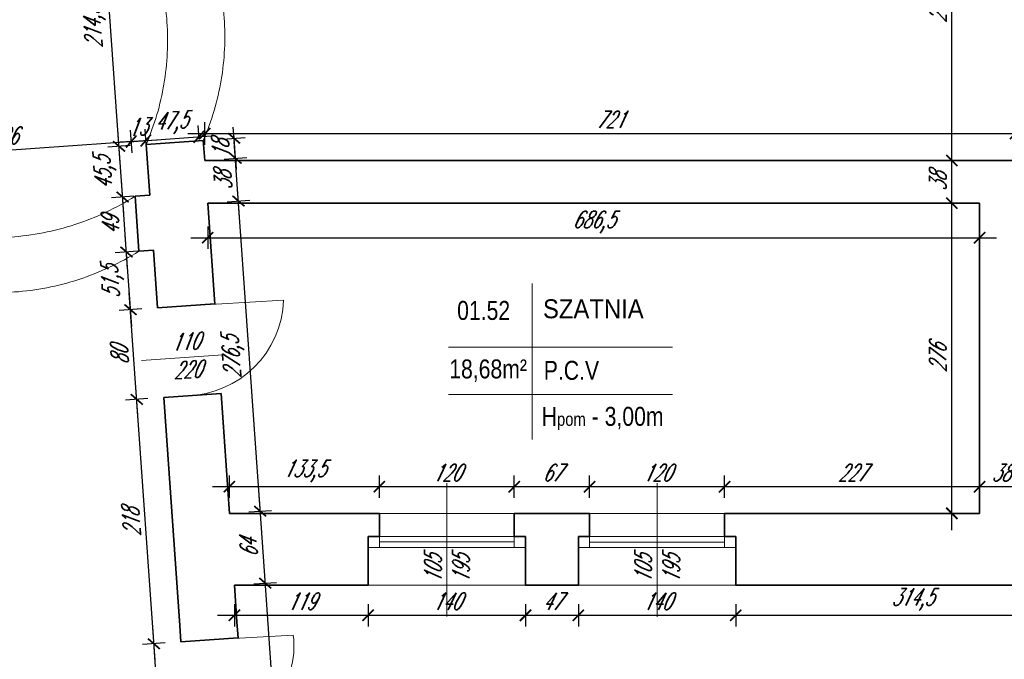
# Model space of a CAD drawing. Header units: millimetres. Extents: x 402 to 79005, y -7782 to 89952.
# Tile 220 of 256: x 22714 to 23590, y 39418 to 39987. Entities that reach past the tile are written whole.
import ezdxf

# ---------------------------------------------------------------- set-up
doc = ezdxf.new("R2010")
doc.units = ezdxf.units.MM
doc.header["$LTSCALE"] = 10
doc.linetypes.add('DASHED', pattern=[19.05, 12.7, -6.35])
doc.layers.get('0').update_dxf_attribs({"lineweight": 0})
doc.layers.get('Defpoints').update_dxf_attribs({"color": 253})
for name, color, linetype, lineweight in [('01 parter - ściany', 253, 'Continuous', 35), ('03-01_okna', 253, 'Continuous', 15), ('03_drzwi', 253, 'Continuous', 15), ('04-1_widok', 253, 'Continuous', 5), ('04-2_nad', 253, 'DASHED', 5), ('05-01_wymiary', 253, 'Continuous', 5), ('05-03_opis', 253, 'Continuous', 5)]:
    doc.layers.add(name, color=color, linetype=linetype, lineweight=lineweight)
doc.styles.add('ariel', font='ARIAL.TTF', dxfattribs={"width": 0.8})
doc.styles.add('ariel_wym', font='simplex.shx', dxfattribs={"width": 0.65, "oblique": 25})
doc.dimstyles.new('ariel 50 wnętrze', dxfattribs={"dimtxt": 15, "dimasz": 10, "dimexe": 10, "dimexo": 0, "dimgap": 5, "dimtad": 1, "dimdec": 1, "dimrnd": 0.5, "dimtxsty": 'ariel_wym', "dimblk": 'ARCHTICK', "dimcen": 2.5, "dimdle": 15, "dimazin": 0, "dimtfac": 1, "dimtdec": 1, "dimtix": 1, "dimtmove": 0, "dimatfit": 3, "dimldrblk": 'DOT', "dimfxl": 0, "dimarcsym": 0})

# ---------------------------------------------------------------- blocks, each defined once
blk = doc.blocks.new('_ArchTick')
at = {"color": 0, "linetype": 'ByBlock', "const_width": 0.15}
blk.add_lwpolyline([(-0.5, -0.5), (0.5, 0.5)], dxfattribs=at)
blk = doc.blocks.new('*D734')
at = {"layer": '05-01_wymiary', "color": 0, "lineweight": -2}
for p, q in [((23568.21, 39561.77), (23568.21, 39581.77)), ((23606.21, 39561.77), (23606.21, 39581.77)), ((23621.21, 39571.77), (23553.21, 39571.77))]:
    blk.add_line(p, q, dxfattribs=at)
at = {"layer": 'Defpoints', "color": 0}
for p in [(23568.21, 39571.77), (23568.21, 39548.05), (23606.21, 39548.05)]:
    blk.add_point(p, dxfattribs=at)
at = {"layer": '05-01_wymiary', "color": 0, "lineweight": -2, "xscale": 10, "yscale": 10, "zscale": 10, "rotation": 180}
blk.add_blockref('_ArchTick', (23568.21, 39571.77), dxfattribs=at)
at = {"layer": '05-01_wymiary', "color": 0, "lineweight": -2, "xscale": 10, "yscale": 10, "zscale": 10}
blk.add_blockref('_ArchTick', (23606.21, 39571.77), dxfattribs=at)
at = {"layer": '05-01_wymiary', "color": 0, "insert": (23587.21, 39584.27), "char_height": 15, "attachment_point": 5, "style": 'ariel_wym'}
blk.add_mtext('38', dxfattribs=at)
blk = doc.blocks.new('_Dot')
at = {"color": 0, "linetype": 'ByBlock', "lineweight": -2}
blk.add_line((-0.5, 0), (-1, 0), dxfattribs=at)
at = {"color": 0, "linetype": 'ByBlock', "const_width": 0.5}
blk.add_lwpolyline([(-0.25, 0, 1), (0.25, 0, 1)], format="xyb", close=True, dxfattribs=at)
blk = doc.blocks.new('*D735')
at = {"layer": '05-01_wymiary', "color": 0, "lineweight": -2}
for p, q in [((23341.33, 39561.77), (23341.33, 39581.77)), ((23568.21, 39561.77), (23568.21, 39581.77)), ((23583.21, 39571.77), (23326.33, 39571.77))]:
    blk.add_line(p, q, dxfattribs=at)
at = {"layer": 'Defpoints', "color": 0}
for p in [(23341.33, 39571.77), (23341.33, 39548.05), (23568.21, 39548.05)]:
    blk.add_point(p, dxfattribs=at)
at = {"layer": '05-01_wymiary', "color": 0, "lineweight": -2, "xscale": 10, "yscale": 10, "zscale": 10, "rotation": 180}
blk.add_blockref('_ArchTick', (23341.33, 39571.77), dxfattribs=at)
at = {"layer": '05-01_wymiary', "color": 0, "lineweight": -2, "xscale": 10, "yscale": 10, "zscale": 10}
blk.add_blockref('_ArchTick', (23568.21, 39571.77), dxfattribs=at)
at = {"layer": '05-01_wymiary', "color": 0, "insert": (23454.77, 39584.27), "char_height": 15, "attachment_point": 5, "style": 'ariel_wym'}
blk.add_mtext('227', dxfattribs=at)
blk = doc.blocks.new('*D736')
at = {"layer": '05-01_wymiary', "color": 0, "lineweight": -2}
for p, q in [((23221.33, 39561.77), (23221.33, 39581.77)), ((23341.33, 39561.77), (23341.33, 39581.77)), ((23356.33, 39571.77), (23206.33, 39571.77))]:
    blk.add_line(p, q, dxfattribs=at)
at = {"layer": 'Defpoints', "color": 0}
for p in [(23221.33, 39571.77), (23221.33, 39548.05), (23341.33, 39548.05)]:
    blk.add_point(p, dxfattribs=at)
at = {"layer": '05-01_wymiary', "color": 0, "lineweight": -2, "xscale": 10, "yscale": 10, "zscale": 10, "rotation": 180}
blk.add_blockref('_ArchTick', (23221.33, 39571.77), dxfattribs=at)
at = {"layer": '05-01_wymiary', "color": 0, "lineweight": -2, "xscale": 10, "yscale": 10, "zscale": 10}
blk.add_blockref('_ArchTick', (23341.33, 39571.77), dxfattribs=at)
at = {"layer": '05-01_wymiary', "color": 0, "insert": (23281.33, 39584.27), "char_height": 15, "attachment_point": 5, "style": 'ariel_wym'}
blk.add_mtext('120', dxfattribs=at)
blk = doc.blocks.new('*D737')
at = {"layer": '05-01_wymiary', "color": 0, "lineweight": -2}
for p, q in [((23154.33, 39561.77), (23154.33, 39581.77)), ((23221.33, 39561.77), (23221.33, 39581.77)), ((23236.33, 39571.77), (23139.33, 39571.77))]:
    blk.add_line(p, q, dxfattribs=at)
at = {"layer": 'Defpoints', "color": 0}
for p in [(23154.33, 39571.77), (23154.33, 39548.05), (23221.33, 39548.05)]:
    blk.add_point(p, dxfattribs=at)
at = {"layer": '05-01_wymiary', "color": 0, "lineweight": -2, "xscale": 10, "yscale": 10, "zscale": 10, "rotation": 180}
blk.add_blockref('_ArchTick', (23154.33, 39571.77), dxfattribs=at)
at = {"layer": '05-01_wymiary', "color": 0, "lineweight": -2, "xscale": 10, "yscale": 10, "zscale": 10}
blk.add_blockref('_ArchTick', (23221.33, 39571.77), dxfattribs=at)
at = {"layer": '05-01_wymiary', "color": 0, "insert": (23187.83, 39584.27), "char_height": 15, "attachment_point": 5, "style": 'ariel_wym'}
blk.add_mtext('67', dxfattribs=at)
blk = doc.blocks.new('*D738')
at = {"layer": '05-01_wymiary', "color": 0, "lineweight": -2}
for p, q in [((23034.33, 39561.77), (23034.33, 39581.77)), ((23154.33, 39561.77), (23154.33, 39581.77)), ((23169.33, 39571.77), (23019.33, 39571.77))]:
    blk.add_line(p, q, dxfattribs=at)
at = {"layer": 'Defpoints', "color": 0}
for p in [(23034.33, 39571.77), (23034.33, 39548.05), (23154.33, 39548.05)]:
    blk.add_point(p, dxfattribs=at)
at = {"layer": '05-01_wymiary', "color": 0, "lineweight": -2, "xscale": 10, "yscale": 10, "zscale": 10, "rotation": 180}
blk.add_blockref('_ArchTick', (23034.33, 39571.77), dxfattribs=at)
at = {"layer": '05-01_wymiary', "color": 0, "lineweight": -2, "xscale": 10, "yscale": 10, "zscale": 10}
blk.add_blockref('_ArchTick', (23154.33, 39571.77), dxfattribs=at)
at = {"layer": '05-01_wymiary', "color": 0, "insert": (23094.33, 39584.27), "char_height": 15, "attachment_point": 5, "style": 'ariel_wym'}
blk.add_mtext('120', dxfattribs=at)
blk = doc.blocks.new('*D739')
at = {"layer": '05-01_wymiary', "color": 0, "lineweight": -2}
for p, q in [((22900.96, 39561.77), (22900.96, 39581.77)), ((23034.33, 39561.77), (23034.33, 39581.77)), ((23049.33, 39571.77), (22885.96, 39571.77))]:
    blk.add_line(p, q, dxfattribs=at)
at = {"layer": 'Defpoints', "color": 0}
for p in [(22900.96, 39571.77), (22900.96, 39548.05), (23034.33, 39548.05)]:
    blk.add_point(p, dxfattribs=at)
at = {"layer": '05-01_wymiary', "color": 0, "lineweight": -2, "xscale": 10, "yscale": 10, "zscale": 10, "rotation": 180}
blk.add_blockref('_ArchTick', (22900.96, 39571.77), dxfattribs=at)
at = {"layer": '05-01_wymiary', "color": 0, "lineweight": -2, "xscale": 10, "yscale": 10, "zscale": 10}
blk.add_blockref('_ArchTick', (23034.33, 39571.77), dxfattribs=at)
at = {"layer": '05-01_wymiary', "color": 0, "insert": (22967.65, 39585.7), "char_height": 15, "attachment_point": 5, "style": 'ariel_wym'}
blk.add_mtext('133,5', dxfattribs=at)
blk = doc.blocks.new('*D743')
at = {"layer": '05-01_wymiary', "color": 0, "lineweight": -2}
for p, q in [((23543.55, 39533.05), (23543.55, 39839.05)), ((23553.55, 39824.05), (23533.55, 39824.05)), ((23553.55, 39548.05), (23533.55, 39548.05))]:
    blk.add_line(p, q, dxfattribs=at)
at = {"layer": 'Defpoints', "color": 0}
for p in [(23543.55, 39824.05), (23568.21, 39824.05), (23568.21, 39548.05)]:
    blk.add_point(p, dxfattribs=at)
at = {"layer": '05-01_wymiary', "color": 0, "lineweight": -2, "xscale": 10, "yscale": 10, "zscale": 10}
for p, rotation in [((23543.55, 39824.05), 90), ((23543.55, 39548.05), 270)]:
    blk.add_blockref('_ArchTick', p, dxfattribs=dict(at, rotation=rotation))
at = {"layer": '05-01_wymiary', "color": 0, "insert": (23531.05, 39686.05), "char_height": 15, "attachment_point": 5, "rotation": 90, "style": 'ariel_wym'}
blk.add_mtext('276', dxfattribs=at)
blk = doc.blocks.new('*D744')
at = {"layer": '05-01_wymiary', "color": 0, "lineweight": -2}
for p, q in [((23543.55, 39809.05), (23543.55, 39877.05)), ((23553.55, 39862.05), (23533.55, 39862.05)), ((23553.55, 39824.05), (23533.55, 39824.05))]:
    blk.add_line(p, q, dxfattribs=at)
at = {"layer": 'Defpoints', "color": 0}
for p in [(23543.55, 39862.05), (23600.21, 39862.05), (23568.21, 39824.05)]:
    blk.add_point(p, dxfattribs=at)
at = {"layer": '05-01_wymiary', "color": 0, "lineweight": -2, "xscale": 10, "yscale": 10, "zscale": 10}
for p, rotation in [((23543.55, 39862.05), 90), ((23543.55, 39824.05), 270)]:
    blk.add_blockref('_ArchTick', p, dxfattribs=dict(at, rotation=rotation))
at = {"layer": '05-01_wymiary', "color": 0, "insert": (23531.05, 39843.05), "char_height": 15, "attachment_point": 5, "rotation": 90, "style": 'ariel_wym'}
blk.add_mtext('38', dxfattribs=at)
blk = doc.blocks.new('*D745')
at = {"layer": '05-01_wymiary', "color": 0, "lineweight": -2}
for p, q in [((23543.55, 39847.05), (23543.55, 40147.06)), ((23553.55, 40132.06), (23533.55, 40132.06)), ((23553.55, 39862.05), (23533.55, 39862.05))]:
    blk.add_line(p, q, dxfattribs=at)
at = {"layer": 'Defpoints', "color": 0}
for p in [(23543.55, 40132.06), (23600.21, 40132.06), (23600.21, 39862.05)]:
    blk.add_point(p, dxfattribs=at)
at = {"layer": '05-01_wymiary', "color": 0, "lineweight": -2, "xscale": 10, "yscale": 10, "zscale": 10}
for p, rotation in [((23543.55, 40132.06), 90), ((23543.55, 39862.05), 270)]:
    blk.add_blockref('_ArchTick', p, dxfattribs=dict(at, rotation=rotation))
at = {"layer": '05-01_wymiary', "color": 0, "insert": (23531.05, 39997.05), "char_height": 15, "attachment_point": 5, "rotation": 90, "style": 'ariel_wym'}
blk.add_mtext('270', dxfattribs=at)
blk = doc.blocks.new('*D747')
at = {"layer": '05-01_wymiary', "color": 0, "lineweight": -2}
for p, q in [((22879, 39876.03), (22879, 39896.03)), ((23600.21, 39876.03), (23600.21, 39896.03)), ((22864, 39886.03), (23615.21, 39886.03))]:
    blk.add_line(p, q, dxfattribs=at)
at = {"layer": 'Defpoints', "color": 0}
for p in [(23600.21, 39886.03), (22879, 39862.05), (23600.21, 39860.74)]:
    blk.add_point(p, dxfattribs=at)
at = {"layer": '05-01_wymiary', "color": 0, "lineweight": -2, "xscale": 10, "yscale": 10, "zscale": 10, "rotation": 180}
blk.add_blockref('_ArchTick', (22879, 39886.03), dxfattribs=at)
at = {"layer": '05-01_wymiary', "color": 0, "lineweight": -2, "xscale": 10, "yscale": 10, "zscale": 10}
blk.add_blockref('_ArchTick', (23600.21, 39886.03), dxfattribs=at)
at = {"layer": '05-01_wymiary', "color": 0, "insert": (23239.61, 39898.53), "char_height": 15, "attachment_point": 5, "style": 'ariel_wym'}
blk.add_mtext('721', dxfattribs=at)
blk = doc.blocks.new('*D748')
at = {"layer": '05-01_wymiary', "color": 0, "lineweight": -2}
for p, q in [((22881.66, 39803.34), (22881.66, 39783.34)), ((23568.21, 39803.34), (23568.21, 39783.34)), ((22866.66, 39793.34), (23583.21, 39793.34))]:
    blk.add_line(p, q, dxfattribs=at)
at = {"layer": 'Defpoints', "color": 0}
for p in [(22881.66, 39824.05), (23568.21, 39824.05), (23568.21, 39793.34)]:
    blk.add_point(p, dxfattribs=at)
at = {"layer": '05-01_wymiary', "color": 0, "lineweight": -2, "xscale": 10, "yscale": 10, "zscale": 10, "rotation": 180}
blk.add_blockref('_ArchTick', (22881.66, 39793.34), dxfattribs=at)
at = {"layer": '05-01_wymiary', "color": 0, "lineweight": -2, "xscale": 10, "yscale": 10, "zscale": 10}
blk.add_blockref('_ArchTick', (23568.21, 39793.34), dxfattribs=at)
at = {"layer": '05-01_wymiary', "color": 0, "insert": (23224.94, 39807.27), "char_height": 15, "attachment_point": 5, "style": 'ariel_wym'}
blk.add_mtext('686,5', dxfattribs=at)
blk = doc.blocks.new('*D749')
at = {"layer": '05-01_wymiary', "color": 0, "lineweight": -2}
for p, q in [((22905.43, 39467.32), (22905.43, 39447.32)), ((23024.33, 39467.32), (23024.33, 39447.32)), ((22890.43, 39457.32), (23039.33, 39457.32))]:
    blk.add_line(p, q, dxfattribs=at)
at = {"layer": 'Defpoints', "color": 0}
for p in [(22905.43, 39484.05), (23024.33, 39484.05), (23024.33, 39457.32)]:
    blk.add_point(p, dxfattribs=at)
at = {"layer": '05-01_wymiary', "color": 0, "lineweight": -2, "xscale": 10, "yscale": 10, "zscale": 10, "rotation": 180}
blk.add_blockref('_ArchTick', (22905.43, 39457.32), dxfattribs=at)
at = {"layer": '05-01_wymiary', "color": 0, "lineweight": -2, "xscale": 10, "yscale": 10, "zscale": 10}
blk.add_blockref('_ArchTick', (23024.33, 39457.32), dxfattribs=at)
at = {"layer": '05-01_wymiary', "color": 0, "insert": (22964.88, 39469.82), "char_height": 15, "attachment_point": 5, "style": 'ariel_wym'}
blk.add_mtext('119', dxfattribs=at)
blk = doc.blocks.new('*D750')
at = {"layer": '05-01_wymiary', "color": 0, "lineweight": -2}
for p, q in [((23024.33, 39467.32), (23024.33, 39447.32)), ((23164.33, 39467.32), (23164.33, 39447.32)), ((23009.33, 39457.32), (23179.33, 39457.32))]:
    blk.add_line(p, q, dxfattribs=at)
at = {"layer": 'Defpoints', "color": 0}
for p in [(23024.33, 39484.05), (23164.33, 39484.05), (23164.33, 39457.32)]:
    blk.add_point(p, dxfattribs=at)
at = {"layer": '05-01_wymiary', "color": 0, "lineweight": -2, "xscale": 10, "yscale": 10, "zscale": 10, "rotation": 180}
blk.add_blockref('_ArchTick', (23024.33, 39457.32), dxfattribs=at)
at = {"layer": '05-01_wymiary', "color": 0, "lineweight": -2, "xscale": 10, "yscale": 10, "zscale": 10}
blk.add_blockref('_ArchTick', (23164.33, 39457.32), dxfattribs=at)
at = {"layer": '05-01_wymiary', "color": 0, "insert": (23094.33, 39469.82), "char_height": 15, "attachment_point": 5, "style": 'ariel_wym'}
blk.add_mtext('140', dxfattribs=at)
blk = doc.blocks.new('*D751')
at = {"layer": '05-01_wymiary', "color": 0, "lineweight": -2}
for p, q in [((23164.33, 39467.32), (23164.33, 39447.32)), ((23211.33, 39467.32), (23211.33, 39447.32)), ((23149.33, 39457.32), (23226.33, 39457.32))]:
    blk.add_line(p, q, dxfattribs=at)
at = {"layer": 'Defpoints', "color": 0}
for p in [(23164.33, 39484.05), (23211.33, 39484.05), (23211.33, 39457.32)]:
    blk.add_point(p, dxfattribs=at)
at = {"layer": '05-01_wymiary', "color": 0, "lineweight": -2, "xscale": 10, "yscale": 10, "zscale": 10, "rotation": 180}
blk.add_blockref('_ArchTick', (23164.33, 39457.32), dxfattribs=at)
at = {"layer": '05-01_wymiary', "color": 0, "lineweight": -2, "xscale": 10, "yscale": 10, "zscale": 10}
blk.add_blockref('_ArchTick', (23211.33, 39457.32), dxfattribs=at)
at = {"layer": '05-01_wymiary', "color": 0, "insert": (23187.83, 39469.82), "char_height": 15, "attachment_point": 5, "style": 'ariel_wym'}
blk.add_mtext('47', dxfattribs=at)
blk = doc.blocks.new('*D752')
at = {"layer": '05-01_wymiary', "color": 0, "lineweight": -2}
for p, q in [((23211.33, 39467.32), (23211.33, 39447.32)), ((23351.33, 39467.32), (23351.33, 39447.32)), ((23196.33, 39457.32), (23366.33, 39457.32))]:
    blk.add_line(p, q, dxfattribs=at)
at = {"layer": 'Defpoints', "color": 0}
for p in [(23211.33, 39484.05), (23351.33, 39484.05), (23351.33, 39457.32)]:
    blk.add_point(p, dxfattribs=at)
at = {"layer": '05-01_wymiary', "color": 0, "lineweight": -2, "xscale": 10, "yscale": 10, "zscale": 10, "rotation": 180}
blk.add_blockref('_ArchTick', (23211.33, 39457.32), dxfattribs=at)
at = {"layer": '05-01_wymiary', "color": 0, "lineweight": -2, "xscale": 10, "yscale": 10, "zscale": 10}
blk.add_blockref('_ArchTick', (23351.33, 39457.32), dxfattribs=at)
at = {"layer": '05-01_wymiary', "color": 0, "insert": (23281.33, 39469.82), "char_height": 15, "attachment_point": 5, "style": 'ariel_wym'}
blk.add_mtext('140', dxfattribs=at)
blk = doc.blocks.new('*D753')
at = {"layer": '05-01_wymiary', "color": 0, "lineweight": -2}
for p, q in [((23351.33, 39467.32), (23351.33, 39447.32)), ((23665.88, 39467.32), (23665.88, 39447.32)), ((23336.33, 39457.32), (23680.88, 39457.32))]:
    blk.add_line(p, q, dxfattribs=at)
at = {"layer": 'Defpoints', "color": 0}
for p in [(23351.33, 39484.05), (23665.88, 39484.05), (23665.88, 39457.32)]:
    blk.add_point(p, dxfattribs=at)
at = {"layer": '05-01_wymiary', "color": 0, "lineweight": -2, "xscale": 10, "yscale": 10, "zscale": 10, "rotation": 180}
blk.add_blockref('_ArchTick', (23351.33, 39457.32), dxfattribs=at)
at = {"layer": '05-01_wymiary', "color": 0, "lineweight": -2, "xscale": 10, "yscale": 10, "zscale": 10}
blk.add_blockref('_ArchTick', (23665.88, 39457.32), dxfattribs=at)
at = {"layer": '05-01_wymiary', "color": 0, "insert": (23508.61, 39471.25), "char_height": 15, "attachment_point": 5, "style": 'ariel_wym'}
blk.add_mtext('314,5', dxfattribs=at)
blk = doc.blocks.new('*D507')
at = {"layer": '05-01_wymiary', "color": 0, "lineweight": -2}
for p, q in [((22840.39, 39337.23), (22832.72, 39446.96)), ((22843.74, 39432.7), (22823.79, 39431.3)), ((22849.32, 39352.89), (22829.37, 39351.49))]:
    blk.add_line(p, q, dxfattribs=at)
at = {"layer": 'Defpoints', "color": 0}
for p in [(22833.76, 39432), (22857.83, 39433.68), (22863.41, 39353.88)]:
    blk.add_point(p, dxfattribs=at)
at = {"layer": '05-01_wymiary', "color": 0, "lineweight": -2, "xscale": 10, "yscale": 10, "zscale": 10}
for p, rotation in [((22833.76, 39432), 94.00000000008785), ((22839.34, 39352.19), 274.0000000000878)]:
    blk.add_blockref('_ArchTick', p, dxfattribs=dict(at, rotation=rotation))
at = {"layer": '05-01_wymiary', "color": 0, "insert": (22824.08, 39391.22), "char_height": 15, "attachment_point": 5, "rotation": 94, "style": 'ariel_wym'}
blk.add_mtext('80', dxfattribs=at)
blk = doc.blocks.new('*D508')
at = {"layer": '05-01_wymiary', "color": 0, "lineweight": -2}
for p, q in [((22834.81, 39417.03), (22817.51, 39664.43)), ((22828.53, 39650.16), (22808.58, 39648.77)), ((22843.74, 39432.7), (22823.79, 39431.3))]:
    blk.add_line(p, q, dxfattribs=at)
at = {"layer": 'Defpoints', "color": 0}
for p in [(22818.56, 39649.47), (22842.62, 39651.15), (22857.83, 39433.68)]:
    blk.add_point(p, dxfattribs=at)
at = {"layer": '05-01_wymiary', "color": 0, "lineweight": -2, "xscale": 10, "yscale": 10, "zscale": 10}
for p, rotation in [((22818.56, 39649.47), 94.0000000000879), ((22833.76, 39432), 274.0000000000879)]:
    blk.add_blockref('_ArchTick', p, dxfattribs=dict(at, rotation=rotation))
at = {"layer": '05-01_wymiary', "color": 0, "insert": (22813.69, 39539.86), "char_height": 15, "attachment_point": 5, "rotation": 94, "style": 'ariel_wym'}
blk.add_mtext('218', dxfattribs=at)
blk = doc.blocks.new('*D509')
at = {"layer": '05-01_wymiary', "color": 0, "lineweight": -2}
for p, q in [((22819.6, 39634.5), (22811.93, 39744.24)), ((22822.95, 39729.97), (22803, 39728.57)), ((22828.53, 39650.16), (22808.58, 39648.77))]:
    blk.add_line(p, q, dxfattribs=at)
at = {"layer": 'Defpoints', "color": 0}
for p in [(22812.98, 39729.27), (22837.04, 39730.95), (22842.62, 39651.15)]:
    blk.add_point(p, dxfattribs=at)
at = {"layer": '05-01_wymiary', "color": 0, "lineweight": -2, "xscale": 10, "yscale": 10, "zscale": 10}
for p, rotation in [((22812.98, 39729.27), 94.00000000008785), ((22818.56, 39649.47), 274.0000000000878)]:
    blk.add_blockref('_ArchTick', p, dxfattribs=dict(at, rotation=rotation))
at = {"layer": '05-01_wymiary', "color": 0, "insert": (22803.3, 39688.5), "char_height": 15, "attachment_point": 5, "rotation": 94, "style": 'ariel_wym'}
blk.add_mtext('80', dxfattribs=at)
blk = doc.blocks.new('*D510')
at = {"layer": '05-01_wymiary', "color": 0, "lineweight": -2}
for p, q in [((22814.02, 39714.31), (22808.34, 39795.58)), ((22819.36, 39781.31), (22799.41, 39779.92)), ((22822.95, 39729.97), (22803, 39728.57))]:
    blk.add_line(p, q, dxfattribs=at)
at = {"layer": 'Defpoints', "color": 0}
for p in [(22809.39, 39780.61), (22820.48, 39781.39), (22837.04, 39730.95)]:
    blk.add_point(p, dxfattribs=at)
at = {"layer": '05-01_wymiary', "color": 0, "lineweight": -2, "xscale": 10, "yscale": 10, "zscale": 10}
for p, rotation in [((22809.39, 39780.61), 94.00000000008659), ((22812.98, 39729.27), 274.0000000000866)]:
    blk.add_blockref('_ArchTick', p, dxfattribs=dict(at, rotation=rotation))
at = {"layer": '05-01_wymiary', "color": 0, "insert": (22797.29, 39753.97), "char_height": 15, "attachment_point": 5, "rotation": 94, "style": 'ariel_wym'}
blk.add_mtext('51,5', dxfattribs=at)
blk = doc.blocks.new('*D511')
at = {"layer": '05-01_wymiary', "color": 0, "lineweight": -2}
for p, q in [((22810.43, 39765.65), (22804.92, 39844.46)), ((22815.94, 39830.19), (22795.99, 39828.8)), ((22819.36, 39781.31), (22799.41, 39779.92))]:
    blk.add_line(p, q, dxfattribs=at)
at = {"layer": 'Defpoints', "color": 0}
for p in [(22805.97, 39829.5), (22817.07, 39830.27), (22820.48, 39781.39)]:
    blk.add_point(p, dxfattribs=at)
at = {"layer": '05-01_wymiary', "color": 0, "lineweight": -2, "xscale": 10, "yscale": 10, "zscale": 10}
for p, rotation in [((22805.97, 39829.5), 94.00000000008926), ((22809.39, 39780.61), 274.0000000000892)]:
    blk.add_blockref('_ArchTick', p, dxfattribs=dict(at, rotation=rotation))
at = {"layer": '05-01_wymiary', "color": 0, "insert": (22795.21, 39804.18), "char_height": 15, "attachment_point": 5, "rotation": 94, "style": 'ariel_wym'}
blk.add_mtext('49', dxfattribs=at)
blk = doc.blocks.new('*D512')
at = {"layer": '05-01_wymiary', "color": 0, "lineweight": -2}
for p, q in [((22807.01, 39814.53), (22801.76, 39889.61)), ((22812.79, 39875.34), (22792.83, 39873.95)), ((22815.94, 39830.19), (22795.99, 39828.8))]:
    blk.add_line(p, q, dxfattribs=at)
at = {"layer": 'Defpoints', "color": 0}
for p in [(22826.88, 39876.33), (22802.81, 39874.64), (22817.07, 39830.27)]:
    blk.add_point(p, dxfattribs=at)
at = {"layer": '05-01_wymiary', "color": 0, "lineweight": -2, "xscale": 10, "yscale": 10, "zscale": 10}
for p, rotation in [((22802.81, 39874.64), 94.00000000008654), ((22805.97, 39829.5), 274.0000000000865)]:
    blk.add_blockref('_ArchTick', p, dxfattribs=dict(at, rotation=rotation))
at = {"layer": '05-01_wymiary', "color": 0, "insert": (22790.49, 39851.1), "char_height": 15, "attachment_point": 5, "rotation": 94, "style": 'ariel_wym'}
blk.add_mtext('45,5', dxfattribs=at)
blk = doc.blocks.new('*D513')
at = {"layer": '05-01_wymiary', "color": 0, "lineweight": -2}
for p, q in [((22803.86, 39859.68), (22786.78, 40103.83)), ((22797.81, 40089.56), (22777.86, 40088.16)), ((22812.79, 39875.34), (22792.83, 39873.95))]:
    blk.add_line(p, q, dxfattribs=at)
at = {"layer": 'Defpoints', "color": 0}
for p in [(22787.83, 40088.86), (22811.9, 40090.55), (22826.88, 39876.33)]:
    blk.add_point(p, dxfattribs=at)
at = {"layer": '05-01_wymiary', "color": 0, "lineweight": -2, "xscale": 10, "yscale": 10, "zscale": 10}
for p, rotation in [((22787.83, 40088.86), 94.00000000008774), ((22802.81, 39874.64), 274.0000000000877)]:
    blk.add_blockref('_ArchTick', p, dxfattribs=dict(at, rotation=rotation))
at = {"layer": '05-01_wymiary', "color": 0, "insert": (22781.43, 39980.78), "char_height": 15, "attachment_point": 5, "rotation": 94, "style": 'ariel_wym'}
blk.add_mtext('214,5', dxfattribs=at)
blk = doc.blocks.new('*D557')
at = {"layer": '05-01_wymiary', "color": 0, "lineweight": -2}
for p, q in [((22957.41, 39134), (22931.75, 39500.92)), ((22922.82, 39485.26), (22942.78, 39486.66)), ((22946.39, 39148.26), (22966.34, 39149.66))]:
    blk.add_line(p, q, dxfattribs=at)
at = {"layer": 'Defpoints', "color": 0}
for p in [(22905.43, 39484.05), (22932.8, 39485.96), (22929, 39147.05)]:
    blk.add_point(p, dxfattribs=at)
at = {"layer": '05-01_wymiary', "color": 0, "lineweight": -2, "xscale": 10, "yscale": 10, "zscale": 10}
for p, rotation in [((22932.8, 39485.96), 94.00000000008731), ((22956.37, 39148.96), 274.0000000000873)]:
    blk.add_blockref('_ArchTick', p, dxfattribs=dict(at, rotation=rotation))
at = {"layer": '05-01_wymiary', "color": 0, "insert": (22932.11, 39316.59), "char_height": 15, "attachment_point": 5, "rotation": 94, "style": 'ariel_wym'}
blk.add_mtext('338', dxfattribs=at)
blk = doc.blocks.new('*D558')
at = {"layer": '05-01_wymiary', "color": 0, "lineweight": -2}
for p, q in [((22933.85, 39471), (22927.28, 39564.92)), ((22918.35, 39549.26), (22938.3, 39550.66)), ((22922.82, 39485.26), (22942.78, 39486.66))]:
    blk.add_line(p, q, dxfattribs=at)
at = {"layer": 'Defpoints', "color": 0}
for p in [(22900.96, 39548.05), (22928.33, 39549.96), (22905.43, 39484.05)]:
    blk.add_point(p, dxfattribs=at)
at = {"layer": '05-01_wymiary', "color": 0, "lineweight": -2, "xscale": 10, "yscale": 10, "zscale": 10}
for p, rotation in [((22928.33, 39549.96), 94.00000000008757), ((22932.8, 39485.96), 274.0000000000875)]:
    blk.add_blockref('_ArchTick', p, dxfattribs=dict(at, rotation=rotation))
at = {"layer": '05-01_wymiary', "color": 0, "insert": (22918.09, 39517.09), "char_height": 15, "attachment_point": 5, "rotation": 94, "style": 'ariel_wym'}
blk.add_mtext('64', dxfattribs=at)
blk = doc.blocks.new('*D559')
at = {"layer": '05-01_wymiary', "color": 0, "lineweight": -2}
for p, q in [((22929.37, 39535), (22907.98, 39840.92)), ((22899.05, 39825.26), (22919, 39826.66)), ((22918.35, 39549.26), (22938.3, 39550.66))]:
    blk.add_line(p, q, dxfattribs=at)
at = {"layer": 'Defpoints', "color": 0}
for p in [(22881.66, 39824.05), (22909.03, 39825.96), (22900.96, 39548.05)]:
    blk.add_point(p, dxfattribs=at)
at = {"layer": '05-01_wymiary', "color": 0, "lineweight": -2, "xscale": 10, "yscale": 10, "zscale": 10}
for p, rotation in [((22909.03, 39825.96), 94.00000000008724), ((22928.33, 39549.96), 274.0000000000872)]:
    blk.add_blockref('_ArchTick', p, dxfattribs=dict(at, rotation=rotation))
at = {"layer": '05-01_wymiary', "color": 0, "insert": (22904.78, 39686.99), "char_height": 15, "attachment_point": 5, "rotation": 94, "style": 'ariel_wym'}
blk.add_mtext('276,5', dxfattribs=at)
blk = doc.blocks.new('*D560')
at = {"layer": '05-01_wymiary', "color": 0, "lineweight": -2}
for p, q in [((22910.07, 39811), (22905.32, 39878.92)), ((22896.39, 39863.26), (22916.34, 39864.66)), ((22899.05, 39825.26), (22919, 39826.66))]:
    blk.add_line(p, q, dxfattribs=at)
at = {"layer": 'Defpoints', "color": 0}
for p in [(22879, 39862.05), (22906.37, 39863.96), (22881.66, 39824.05)]:
    blk.add_point(p, dxfattribs=at)
at = {"layer": '05-01_wymiary', "color": 0, "lineweight": -2, "xscale": 10, "yscale": 10, "zscale": 10}
for p, rotation in [((22906.37, 39863.96), 94.0000000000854), ((22909.03, 39825.96), 274.0000000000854)]:
    blk.add_blockref('_ArchTick', p, dxfattribs=dict(at, rotation=rotation))
at = {"layer": '05-01_wymiary', "color": 0, "insert": (22895.23, 39844.09), "char_height": 15, "attachment_point": 5, "rotation": 94, "style": 'ariel_wym'}
blk.add_mtext('38', dxfattribs=at)
blk = doc.blocks.new('*D561')
at = {"layer": '05-01_wymiary', "color": 0, "lineweight": -2}
for p, q in [((22905.12, 39881.78), (22904.42, 39891.75)), ((22895.15, 39881.08), (22915.1, 39882.48)), ((22906.37, 39863.96), (22905.12, 39881.78)), ((22896.39, 39863.26), (22916.34, 39864.66)), ((22906.37, 39863.96), (22907.07, 39853.98))]:
    blk.add_line(p, q, dxfattribs=at)
at = {"layer": 'Defpoints', "color": 0}
for p in [(22877.76, 39879.86), (22905.12, 39881.78), (22879, 39862.05)]:
    blk.add_point(p, dxfattribs=at)
at = {"layer": '05-01_wymiary', "color": 0, "lineweight": -2, "xscale": 10, "yscale": 10, "zscale": 10}
for p, rotation in [((22905.12, 39881.78), 274.0000000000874), ((22906.37, 39863.96), 94.00000000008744)]:
    blk.add_blockref('_ArchTick', p, dxfattribs=dict(at, rotation=rotation))
at = {"layer": '05-01_wymiary', "color": 0, "insert": (22893.28, 39872), "char_height": 15, "attachment_point": 5, "rotation": 94, "style": 'ariel_wym'}
blk.add_mtext('18', dxfattribs=at)
blk = doc.blocks.new('*D631')
at = {"layer": '05-01_wymiary', "color": 0, "lineweight": -2}
for p, q in [((22814.36, 39868.94), (22812.97, 39888.9)), ((22573.25, 39862.11), (22828.63, 39879.97)), ((22588.91, 39853.18), (22587.52, 39873.13))]:
    blk.add_line(p, q, dxfattribs=at)
at = {"layer": 'Defpoints', "color": 0}
for p in [(22813.66, 39878.92), (22817.07, 39830.27), (22591.62, 39814.51)]:
    blk.add_point(p, dxfattribs=at)
at = {"layer": '05-01_wymiary', "color": 0, "lineweight": -2, "xscale": 10, "yscale": 10, "zscale": 10}
for p, rotation in [((22813.66, 39878.92), 3.999999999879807), ((22588.22, 39863.16), 183.9999999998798)]:
    blk.add_blockref('_ArchTick', p, dxfattribs=dict(at, rotation=rotation))
at = {"layer": '05-01_wymiary', "color": 0, "insert": (22700.07, 39883.51), "char_height": 15, "attachment_point": 5, "rotation": 4, "style": 'ariel_wym'}
blk.add_mtext('226', dxfattribs=at)
blk = doc.blocks.new('*D632')
at = {"layer": '05-01_wymiary', "color": 0, "lineweight": -2}
for p, q in [((22814.36, 39868.94), (22812.97, 39888.9)), ((22826.88, 39876.31), (22825.94, 39889.8)), ((22813.66, 39878.92), (22803.69, 39878.22)), ((22813.66, 39878.92), (22826.63, 39879.83)), ((22826.63, 39879.83), (22836.61, 39880.52))]:
    blk.add_line(p, q, dxfattribs=at)
at = {"layer": 'Defpoints', "color": 0}
for p in [(22826.63, 39879.83), (22826.88, 39876.31), (22817.07, 39830.27)]:
    blk.add_point(p, dxfattribs=at)
at = {"layer": '05-01_wymiary', "color": 0, "lineweight": -2, "xscale": 10, "yscale": 10, "zscale": 10}
for p, rotation in [((22813.66, 39878.92), 3.999999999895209), ((22826.63, 39879.83), 183.9999999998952)]:
    blk.add_blockref('_ArchTick', p, dxfattribs=dict(at, rotation=rotation))
at = {"layer": '05-01_wymiary', "color": 0, "insert": (22819.28, 39891.84), "char_height": 15, "attachment_point": 5, "rotation": 4, "style": 'ariel_wym'}
blk.add_mtext('13', dxfattribs=at)
blk = doc.blocks.new('*D633')
at = {"layer": '05-01_wymiary', "color": 0, "lineweight": -2}
for p, q in [((22874, 39881.03), (22873.16, 39893.1)), ((22811.67, 39878.78), (22888.82, 39884.18)), ((22826.88, 39876.31), (22825.94, 39889.8))]:
    blk.add_line(p, q, dxfattribs=at)
at = {"layer": 'Defpoints', "color": 0}
for p in [(22826.88, 39876.31), (22873.85, 39883.13), (22874, 39881.03)]:
    blk.add_point(p, dxfattribs=at)
at = {"layer": '05-01_wymiary', "color": 0, "lineweight": -2, "xscale": 10, "yscale": 10, "zscale": 10}
for p, rotation in [((22826.63, 39879.83), 183.9999999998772), ((22873.85, 39883.13), 3.999999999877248)]:
    blk.add_blockref('_ArchTick', p, dxfattribs=dict(at, rotation=rotation))
at = {"layer": '05-01_wymiary', "color": 0, "insert": (22849.27, 39895.37), "char_height": 15, "attachment_point": 5, "rotation": 4, "style": 'ariel_wym'}
blk.add_mtext('47,5', dxfattribs=at)

msp = doc.modelspace()

# ---------------------------------------------------------------- linework, layer by layer
at = {"layer": '01 parter - ściany'}
for p, q in [((22826.878, 39876.328), (22877.755, 39879.864)), ((22830.035, 39831.178), (22826.878, 39876.328)), ((22879.001, 39862.047), (22877.755, 39879.864)), ((23600.214, 39862.047), (22879.001, 39862.047)), ((22817.067, 39830.272), (22830.035, 39831.178)), ((22817.067, 39830.272), (22830.035, 39831.178)), ((22820.485, 39781.391), (22817.067, 39830.272)), ((22887.949, 39734.079), (22881.658, 39824.047)), ((23568.214, 39824.047), (22881.658, 39824.047)), ((23568.214, 39824.047), (23568.214, 39548.047)), ((22820.485, 39781.391), (22833.453, 39782.298)), ((22837.043, 39730.955), (22833.453, 39782.298)), ((22837.043, 39730.955), (22887.919, 39734.512)), ((22842.624, 39651.15), (22893.5, 39654.707)), ((22856.821, 39448.114), (22842.624, 39651.15)), ((22900.958, 39548.047), (22893.5, 39654.707)), ((22900.958, 39548.047), (23034.335, 39548.047)), ((23034.335, 39527.569), (23034.335, 39548.047)), ((23154.335, 39548.047), (23221.332, 39548.047)), ((23154.335, 39527.569), (23154.335, 39548.047)), ((23221.332, 39527.548), (23221.332, 39548.047)), ((23341.332, 39548.047), (23568.214, 39548.047)), ((23341.332, 39527.548), (23341.332, 39548.047)), ((23024.335, 39527.569), (23024.335, 39484.047)), ((23024.335, 39527.569), (23034.335, 39527.569)), ((23154.335, 39527.569), (23164.335, 39527.569)), ((23164.335, 39527.569), (23164.335, 39484.047)), ((23211.332, 39527.548), (23211.332, 39484.047)), ((23211.332, 39527.548), (23221.332, 39527.548)), ((23341.332, 39527.548), (23351.332, 39527.548)), ((23351.332, 39527.548), (23351.332, 39484.047)), ((22907.697, 39451.671), (22905.433, 39484.047)), ((22905.433, 39484.047), (23024.335, 39484.047)), ((23164.335, 39484.047), (23211.332, 39484.047)), ((23351.332, 39484.047), (23665.882, 39484.047)), ((22857.831, 39433.681), (22856.821, 39448.114)), ((22908.729, 39436.912), (22907.697, 39451.671)), ((22857.831, 39433.681), (22908.706, 39437.238))]:
    msp.add_line(p, q, dxfattribs=at)
at = {"layer": '03-01_okna', "linetype": 'Continuous', "lineweight": 0}
for p, q in [((23034.335, 39527.569), (23154.335, 39527.569)), ((23034.335, 39517.569), (23034.335, 39527.569)), ((23154.335, 39517.569), (23154.335, 39527.569)), ((23221.332, 39527.548), (23341.332, 39527.548)), ((23221.332, 39517.548), (23221.332, 39527.548)), ((23341.332, 39517.548), (23341.332, 39527.548)), ((23024.335, 39517.569), (23164.335, 39517.569)), ((23024.335, 39517.569), (23034.335, 39517.569)), ((23034.335, 39522.569), (23154.335, 39522.569)), ((23164.335, 39517.569), (23154.335, 39517.569)), ((23211.332, 39517.548), (23351.332, 39517.548)), ((23211.332, 39517.548), (23221.332, 39517.548)), ((23221.332, 39522.548), (23341.332, 39522.548)), ((23351.332, 39517.548), (23341.332, 39517.548))]:
    msp.add_line(p, q, dxfattribs=at)
at = {"layer": '03_drzwi'}
for p, q in [((22949.098, 39737.889), (22859.272, 39732.292)), ((22822.773, 39684.063), (22895.196, 39689.128)), ((23094.335, 39456.131), (23094.335, 39575.019)), ((23281.332, 39456.11), (23281.332, 39574.998)), ((22957.735, 39439.723), (22877.867, 39435.141))]:
    msp.add_line(p, q, dxfattribs=at)
for centre, radius, start, end in [((22861.198, 39740.661), 87.944, 271.258725, 358.193151), ((22883.813, 39429.838), 74.58, 270.321238, 7.616416)]:
    msp.add_arc(centre, radius, start, end, dxfattribs=at)
at = {"layer": '04-1_widok'}
for p, q in [((23034.335, 39548.047), (23154.335, 39548.047)), ((23221.332, 39548.047), (23341.332, 39548.047)), ((23024.335, 39484.047), (23164.335, 39484.047)), ((23211.332, 39484.047), (23351.332, 39484.047))]:
    msp.add_line(p, q, dxfattribs=at)
at = {"layer": '04-2_nad', "ltscale": 2}
for centre, radius, start, end in [((22612.015, 39968.925), 233.976, 336.681325, 31.318675), ((22662.891, 39972.482), 233.976, 336.681325, 31.318675), ((22689.739, 40031.215), 237.887, 245.639706, 302.360294), ((22693.157, 39982.334), 237.887, 245.639706, 302.360294)]:
    msp.add_arc(centre, radius, start, end, dxfattribs=at)
at = {"layer": '05-03_opis'}
for p, q in [((23170.249, 39752.687), (23170.249, 39613.651)), ((23095.861, 39695.8), (23295.103, 39695.8)), ((23095.861, 39653.783), (23295.103, 39653.783))]:
    msp.add_line(p, q, dxfattribs=at)

# ---------------------------------------------------------------- texts
at = {"layer": '03_drzwi', "char_height": 15, "width": 160.59049, "style": 'ariel_wym'}
for s, insert, attachment_point, rotation in [('110\\P220', (22848.678, 39707.477), 1, 4), ('105\\P195', (23114.473, 39485.983), 7, 90), ('105\\P195', (23301.471, 39485.983), 7, 90)]:
    msp.add_mtext(s, dxfattribs=dict(at, insert=insert, attachment_point=attachment_point, rotation=rotation))
at = {"layer": '05-03_opis', "style": 'ariel'}
for s, insert, char_height, width, attachment_point in [('{\\fArial|b0|i0|c238|p34;01.52}', (23127.082, 39728.491), 16.86485, 78.4171, 5), ('\\W0.9;{\\fArial|b0|i0|c238|p34;SZATNIA }', (23179.881, 39729.954), 16.86485, 337.5404, 4), ('{\\fArial|b0|i0|c238|p34;18,68m²}', (23131.04, 39674.99), 16.86485, 78.4171, 5), ('P.C.V', (23180.572, 39675.188), 16.8648, 232.4081, 4), ('{\\fArial|b0|i0|c238|p34; H\\H0.7x;pom\\H1.429x; - 3,00m}', (23173.464, 39632.576), 16.86485, 232.4081, 4)]:
    msp.add_mtext(s, dxfattribs=dict(at, insert=insert, char_height=char_height, width=width, attachment_point=attachment_point))

# ---------------------------------------------------------------- dimensions: what is measured, and where the dimension line sits
at = {"layer": '05-01_wymiary'}
for base, p1, p2, angle, picture, middle in [((23543.545, 40132.062), (23600.214, 39862.047), (23600.214, 40132.062), 90, '*D745', (23531.045, 39997.054)), ((22787.831, 40088.862), (22826.878, 39876.328), (22811.898, 40090.545), 94, '*D513', (22781.426, 39980.782)), ((22826.633, 39879.827), (22817.067, 39830.272), (22826.879, 39876.307), 4, '*D632', (22819.277, 39891.843)), ((22873.854, 39883.129), (22826.879, 39876.307), (22874.001, 39881.028), 4, '*D633', (22849.272, 39895.373)), ((22813.665, 39878.92), (22591.617, 39814.507), (22817.067, 39830.272), 4, '*D631', (22700.068, 39883.508)), ((22802.81, 39874.645), (22817.067, 39830.272), (22826.878, 39876.328), 94, '*D512', (22790.494, 39851.098)), ((22905.122, 39881.778), (22879.001, 39862.047), (22877.755, 39879.864), 94, '*D561', (22893.276, 39871.997)), ((22906.368, 39863.96), (22881.658, 39824.047), (22879.001, 39862.047), 94, '*D560', (22895.227, 39844.088)), ((23543.545, 39862.047), (23568.214, 39824.047), (23600.214, 39862.047), 90, '*D744', (23531.045, 39843.047)), ((22805.967, 39829.495), (22820.485, 39781.391), (22817.067, 39830.272), 94, '*D511', (22795.207, 39804.183)), ((22909.025, 39825.96), (22900.958, 39548.047), (22881.658, 39824.047), 94, '*D559', (22904.781, 39686.989)), ((22809.386, 39780.615), (22837.043, 39730.955), (22820.485, 39781.391), 94, '*D510', (22797.286, 39753.972)), ((22812.976, 39729.272), (22842.624, 39651.15), (22837.043, 39730.955), 94, '*D509', (22803.296, 39688.497)), ((22818.556, 39649.467), (22857.831, 39433.681), (22842.624, 39651.15), 94, '*D508', (22813.69, 39539.86)), ((22928.325, 39549.96), (22905.433, 39484.047), (22900.958, 39548.047), 94, '*D558', (22918.093, 39517.088)), ((22932.801, 39485.96), (22928.999, 39147.047), (22905.433, 39484.047), 94, '*D557', (22932.114, 39316.588)), ((22833.763, 39431.998), (22863.411, 39353.876), (22857.831, 39433.681), 94, '*D507', (22824.084, 39391.223))]:
    dim = msp.add_linear_dim(base=base, p1=p1, p2=p2, angle=angle, dimstyle='ariel 50 wnętrze', override={"dimtmove": 1}, dxfattribs=at)
    dim.commit()
    dim.dimension.update_dxf_attribs({"geometry": picture, "text_midpoint": middle})
for base, p1, p2, picture, middle in [((23600.211, 39886.028), (22879.001, 39862.047), (23600.211, 39860.742), '*D747', (23239.606, 39898.528)), ((23568.214, 39793.338), (22881.658, 39824.047), (23568.214, 39824.047), '*D748', (23224.936, 39807.267)), ((23024.335, 39457.317), (22905.433, 39484.047), (23024.335, 39484.047), '*D749', (22964.884, 39469.817))]:
    dim = msp.add_linear_dim(base=base, p1=p1, p2=p2, dimstyle='ariel 50 wnętrze', dxfattribs=at)
    dim.commit()
    dim.dimension.update_dxf_attribs({"geometry": picture, "text_midpoint": middle})
dim = msp.add_linear_dim(base=(23543.545, 39824.047), p1=(23568.214, 39548.047), p2=(23568.214, 39824.047), angle=90, dimstyle='ariel 50 wnętrze', dxfattribs=at)
dim.commit()
dim.dimension.update_dxf_attribs({"geometry": '*D743', "text_midpoint": (23531.045, 39686.047)})
for base, p1, p2, picture, middle in [((22900.958, 39571.77), (23034.335, 39548.047), (22900.958, 39548.047), '*D739', (22967.646, 39585.698)), ((23034.335, 39571.77), (23154.335, 39548.047), (23034.335, 39548.047), '*D738', (23094.335, 39584.27)), ((23154.335, 39571.77), (23221.332, 39548.047), (23154.335, 39548.047), '*D737', (23187.833, 39584.27)), ((23221.332, 39571.77), (23341.332, 39548.047), (23221.332, 39548.047), '*D736', (23281.332, 39584.27)), ((23341.332, 39571.77), (23568.214, 39548.047), (23341.332, 39548.047), '*D735', (23454.773, 39584.27)), ((23568.214, 39571.77), (23606.214, 39548.047), (23568.214, 39548.047), '*D734', (23587.214, 39584.27)), ((23164.335, 39457.317), (23024.335, 39484.047), (23164.335, 39484.047), '*D750', (23094.335, 39469.817)), ((23211.332, 39457.317), (23164.335, 39484.047), (23211.332, 39484.047), '*D751', (23187.833, 39469.817)), ((23351.332, 39457.317), (23211.332, 39484.047), (23351.332, 39484.047), '*D752', (23281.332, 39469.817)), ((23665.882, 39457.3167), (23351.3324, 39484.0465), (23665.882, 39484.0465), '*D753', (23508.6072, 39471.2453))]:
    dim = msp.add_linear_dim(base=base, p1=p1, p2=p2, dimstyle='ariel 50 wnętrze', override={"dimtmove": 1}, dxfattribs=at)
    dim.commit()
    dim.dimension.update_dxf_attribs({"geometry": picture, "text_midpoint": middle})

doc.saveas('drawing.dxf')
